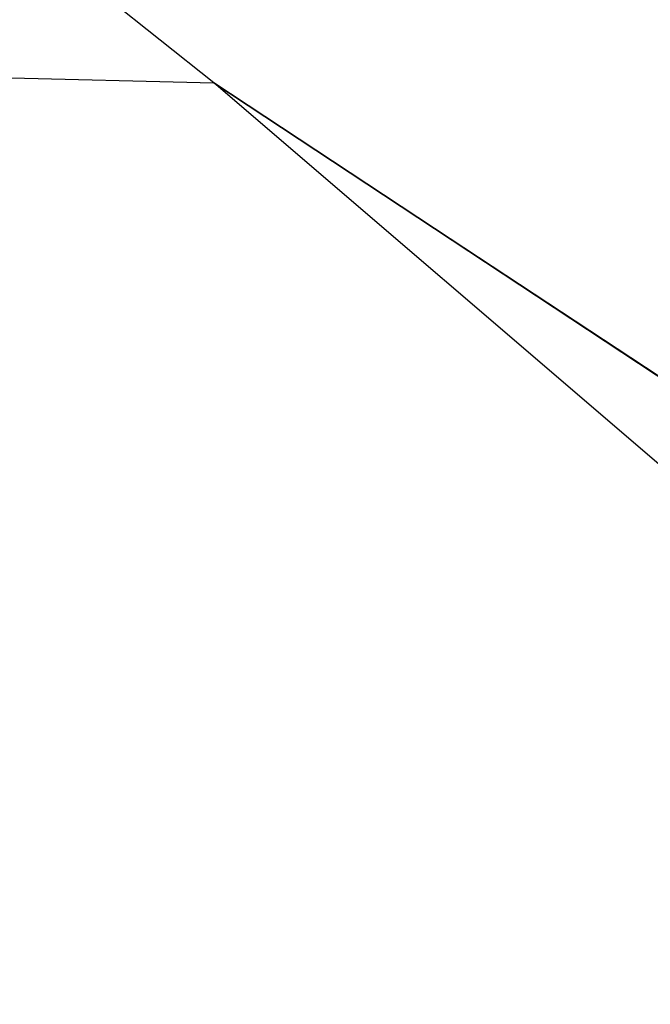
# Model space of a CAD drawing. Extents: x 0 to 206, y 0 to 111.
# Tile 72 of 256: x 53.44329 to 53.44851, y 31.66232 to 31.67048. Entities that reach past the tile are written whole.
import ezdxf

# ---------------------------------------------------------------- set-up
doc = ezdxf.new("R2010")
doc.units = 0
doc.header["$LTSCALE"] = 25.4
doc.layers.get('0').update_dxf_attribs({"color": 13, "linetype": 'CONTINUOUS'})

# ---------------------------------------------------------------- blocks, each defined once
blk = doc.blocks.new('DON-4687_STL')
at = {"color": 18}
mesh = blk.add_polyface(dxfattribs=at)
corners = [(-52.8535233, 34.4151154, 154.342392), (-49.2577286, 31.2743359, 150.2184753), (-48.9014702, 31.2653675, 150.671875)]
mesh.append_faces([[corners[k] for k in face] for face in [(0, 1, 2)]], dxfattribs={"color": 18})
mesh = blk.add_polyface(dxfattribs=at)
corners = [(-47.6204491, 30.1667118, 152.0630341), (-48.9014702, 31.2653675, 150.671875), (-38.1330948, 24.1495514, 143.3114014)]
mesh.append_faces([[corners[k] for k in face] for face in [(0, 1, 2)]], dxfattribs={"color": 18})
mesh = blk.add_polyface(dxfattribs=at)
corners = [(-48.9014702, 31.2653675, 150.671875), (-39.6877632, 25.1908989, 142.0946655), (-38.1330948, 24.1495514, 143.3114014)]
mesh.append_faces([[corners[k] for k in face] for face in [(0, 1, 2)]], dxfattribs={"color": 18})
blk = doc.blocks.new('DON-4687')
at = {"color": 0}
blk.add_blockref('DON-4687_STL', (-16.6, 0), dxfattribs=at)
blk = doc.blocks.new('GRUPUJ_1')
at = {"color": 0}
blk.add_blockref('DON-4687', (118.9463669, 0.4045877, -0.0091652), dxfattribs=at)

msp = doc.modelspace()

# ---------------------------------------------------------------- block references
at = {"color": 0}
msp.add_blockref('GRUPUJ_1', (0, 0), dxfattribs=at)

doc.saveas('drawing.dxf')
